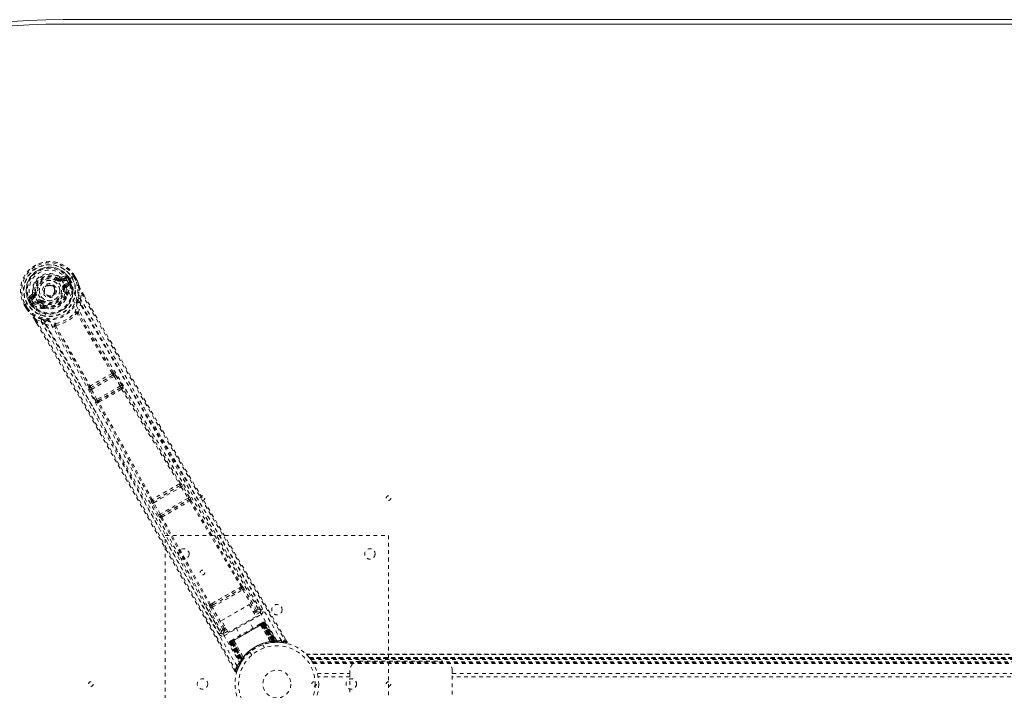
# Model space of a CAD drawing. Header units: inches. Extents: x 17.8 to 113.3, y 44.2 to 80.
# Tile 3 of 6: x 34.5 to 61, y 61.9 to 80. Entities that reach past the tile are written whole.
import ezdxf

# ---------------------------------------------------------------- set-up
doc = ezdxf.new("R2010")
doc.units = ezdxf.units.IN
doc.header["$MEASUREMENT"] = 0
doc.linetypes.add('SLD-Dashed', pattern=[0.075, 0.05, -0.025])
doc.linetypes.add('SLD-Solid', pattern=[0])

msp = doc.modelspace()

# ---------------------------------------------------------------- linework, layer by layer
at = {"color": 7, "linetype": 'SLD-Solid', "lineweight": 15}
for p, q in [((35.708, 79.956), (95.458, 79.956)), ((35.708, 79.837), (95.458, 79.837)), ((95.458, 79.837), (35.708, 79.837))]:
    msp.add_line(p, q, dxfattribs=at)
at = {"color": 7, "linetype": 'SLD-Dashed', "lineweight": 0}
for p, q in [((35.781, 73.065), (35.666, 73.026)), ((36.014, 73.061), (35.969, 73.034)), ((36.018, 73.063), (36.014, 73.061)), ((36.075, 72.961), (36.016, 73.063)), ((36.018, 73.063), (36.076, 72.961)), ((35.574, 72.966), (35.588, 72.985)), ((35.588, 72.985), (35.596, 72.98)), ((35.662, 72.978), (35.773, 73.018)), ((35.662, 72.978), (35.672, 72.96)), ((35.773, 73.018), (35.672, 72.96)), ((35.788, 72.992), (35.687, 72.934)), ((35.748, 72.828), (35.86, 72.893)), ((35.763, 72.802), (35.875, 72.867)), ((35.775, 72.781), (35.763, 72.802)), ((35.875, 72.867), (35.775, 72.781)), ((35.944, 73.019), (35.813, 72.944)), ((35.813, 72.944), (35.813, 72.944)), ((35.816, 72.77), (35.905, 72.846)), ((35.857, 72.968), (35.862, 72.971)), ((35.896, 72.901), (35.857, 72.968)), ((35.897, 72.91), (35.862, 72.971)), ((35.888, 72.986), (35.924, 72.923)), ((35.888, 72.986), (35.888, 72.986)), ((35.902, 72.89), (35.896, 72.901)), ((35.897, 72.91), (35.924, 72.923)), ((35.897, 72.909), (35.902, 72.89)), ((35.908, 72.861), (35.905, 72.846)), ((35.905, 72.846), (35.905, 72.846)), ((35.905, 72.846), (35.905, 72.846)), ((35.908, 72.861), (35.909, 72.866)), ((35.924, 72.923), (35.924, 72.923)), ((35.949, 73.022), (35.944, 73.019)), ((35.969, 73.034), (35.949, 73.022)), ((36.05, 72.947), (35.993, 73.047)), ((36.078, 72.958), (36.076, 72.961)), ((34.875, 72.569), (34.784, 72.489)), ((34.829, 72.473), (34.919, 72.549)), ((34.929, 72.531), (34.829, 72.473)), ((34.89, 72.609), (34.949, 72.617)), ((34.919, 72.549), (34.929, 72.531)), ((34.949, 72.617), (34.973, 72.62)), ((34.95, 72.607), (34.949, 72.617)), ((35.477, 72.752), (35.482, 72.745)), ((35.482, 72.745), (35.489, 72.731)), ((35.748, 72.718), (35.719, 72.714)), ((35.749, 72.731), (35.748, 72.718)), ((35.798, 72.581), (35.787, 72.6)), ((35.821, 72.588), (35.81, 72.607)), ((35.829, 72.56), (35.827, 72.539)), ((36.18, 72.445), (36.205, 72.593)), ((36.23, 72.609), (36.275, 72.532)), ((36.274, 72.531), (36.23, 72.608)), ((34.671, 72.285), (34.667, 72.283)), ((34.667, 72.283), (34.726, 72.182)), ((34.668, 72.284), (34.727, 72.183)), ((34.717, 72.311), (34.671, 72.285)), ((34.694, 72.297), (34.752, 72.197)), ((34.737, 72.323), (34.717, 72.311)), ((34.742, 72.326), (34.737, 72.323)), ((34.872, 72.401), (34.742, 72.326)), ((34.835, 72.295), (34.799, 72.357)), ((34.83, 72.375), (34.825, 72.372)), ((34.825, 72.372), (34.86, 72.311)), ((34.869, 72.308), (34.83, 72.375)), ((34.836, 72.295), (34.835, 72.295)), ((34.836, 72.295), (34.86, 72.311)), ((34.944, 72.505), (34.844, 72.447)), ((34.861, 72.311), (34.875, 72.297)), ((34.875, 72.297), (34.869, 72.308)), ((34.893, 72.335), (35.005, 72.4)), ((34.893, 72.279), (34.898, 72.277)), ((34.912, 72.273), (34.898, 72.277)), ((34.908, 72.309), (35.02, 72.374)), ((35.033, 72.352), (34.908, 72.309)), ((34.912, 72.273), (35.022, 72.312)), ((35.033, 72.352), (35.02, 72.374)), ((35.101, 72.344), (35.089, 72.35)), ((35.119, 72.367), (35.101, 72.344)), ((36.18, 72.445), (36.184, 72.318)), ((34.726, 72.182), (34.729, 72.179)), ((35.177, 72.217), (35.166, 72.236)), ((35.184, 72.252), (35.195, 72.233)), ((35.216, 72.187), (35.197, 72.196)), ((34.954, 71.872), (35.005, 71.784)), ((34.956, 71.872), (35.007, 71.784)), ((34.981, 71.886), (35.122, 71.834)), ((35.229, 71.767), (35.122, 71.834)), ((37.063, 70.454), (37.062, 70.454)), ((37.124, 70.385), (37.105, 70.413)), ((37.048, 70.391), (36.466, 70.055)), ((36.473, 70.007), (37.086, 70.361)), ((37.047, 70.391), (37.048, 70.391)), ((37.086, 70.361), (37.251, 70.1)), ((37.289, 70.124), (37.124, 70.385)), ((36.405, 70.074), (36.405, 70.074)), ((36.434, 69.987), (36.419, 70.017)), ((36.578, 69.713), (36.434, 69.987)), ((36.466, 70.055), (36.467, 70.056)), ((36.617, 69.734), (36.473, 70.007)), ((37.251, 70.1), (36.617, 69.734)), ((36.648, 69.7), (37.265, 70.056)), ((37.265, 70.056), (37.256, 70.046)), ((37.316, 70.031), (37.325, 70.041)), ((36.644, 69.643), (36.631, 69.64)), ((36.661, 69.703), (36.648, 69.7)), ((38.852, 67.417), (38.14, 67.005)), ((38.151, 66.96), (38.886, 67.384)), ((38.852, 67.417), (38.852, 67.417)), ((38.868, 67.479), (38.867, 67.479)), ((38.886, 67.384), (39.072, 67.084)), ((39.11, 67.108), (38.924, 67.408)), ((38.078, 67.024), (38.078, 67.023)), ((38.14, 67.005), (38.14, 67.006)), ((39.072, 67.084), (38.318, 66.649)), ((38.347, 66.614), (39.088, 67.042)), ((39.088, 67.042), (39.084, 67.037)), ((39.145, 67.021), (39.149, 67.026)), ((38.279, 66.628), (38.112, 66.939)), ((38.318, 66.649), (38.151, 66.96)), ((38.33, 66.554), (38.336, 66.554)), ((38.353, 66.615), (38.347, 66.614)), ((38.458, 58.081), (38.458, 66.081)), ((38.458, 66.081), (44.458, 66.081)), ((44.458, 66.081), (44.458, 58.081)), ((39.721, 64.145), (40.539, 64.617)), ((39.748, 64.211), (40.468, 64.627)), ((40.496, 64.696), (40.453, 64.673)), ((40.468, 64.627), (40.509, 64.651)), ((40.539, 64.617), (40.875, 64.049)), ((40.914, 64.072), (40.578, 64.64)), ((41.02, 64.071), (40.607, 64.773)), ((39.552, 64.164), (39.953, 63.455)), ((39.716, 64.247), (39.674, 64.222)), ((40.006, 63.548), (39.682, 64.123)), ((39.707, 64.187), (39.748, 64.211)), ((40.045, 63.57), (39.721, 64.145)), ((39.968, 63.788), (40.714, 64.218)), ((40.714, 64.218), (40.897, 63.901)), ((40.914, 64.072), (40.875, 64.049)), ((41.021, 64.07), (41.02, 64.072)), ((41.026, 64.062), (41.021, 64.07)), ((41.028, 64.052), (41.022, 64.069)), ((40.046, 63.383), (41.036, 63.955)), ((40.897, 63.901), (40.151, 63.471)), ((40.827, 64.022), (40.875, 64.049)), ((40.85, 63.983), (40.898, 64.01)), ((41.006, 64.007), (40.878, 63.933)), ((40.151, 63.471), (39.968, 63.788)), ((40.082, 63.591), (40.045, 63.57)), ((40.104, 63.552), (40.067, 63.531)), ((40.225, 63.211), (41.095, 63.714)), ((41.084, 63.708), (40.236, 63.218)), ((40.251, 63.227), (41.069, 63.699)), ((40.361, 63.592), (40.477, 63.39)), ((40.815, 63.585), (40.698, 63.787)), ((41.066, 63.73), (41.008, 63.697)), ((41.021, 63.673), (41.021, 63.671)), ((41.021, 63.673), (41.288, 63.221)), ((41.285, 63.221), (41.021, 63.671)), ((41.047, 63.686), (41.048, 63.687)), ((41.339, 63.218), (41.047, 63.686)), ((41.106, 63.72), (41.048, 63.687)), ((41.048, 63.687), (41.341, 63.219)), ((41.072, 63.7), (41.069, 63.699)), ((41.069, 63.699), (41.339, 63.231)), ((41.073, 63.735), (41.07, 63.733)), ((41.343, 63.231), (41.072, 63.7)), ((41.073, 63.735), (41.081, 63.739)), ((41.085, 63.741), (41.081, 63.739)), ((41.359, 63.233), (41.084, 63.708)), ((41.088, 63.71), (41.364, 63.233)), ((41.091, 63.745), (41.091, 63.745)), ((41.096, 63.747), (41.092, 63.746)), ((41.095, 63.714), (41.373, 63.234)), ((41.379, 63.234), (41.1, 63.716)), ((41.418, 63.219), (41.102, 63.722)), ((41.106, 63.72), (41.417, 63.222)), ((41.133, 63.736), (41.122, 63.729)), ((41.122, 63.729), (41.439, 63.222)), ((41.133, 63.736), (41.455, 63.222)), ((39.953, 63.455), (39.954, 63.454)), ((39.954, 63.454), (39.959, 63.446)), ((39.954, 63.452), (39.966, 63.439)), ((40.133, 63.502), (40.016, 63.435)), ((40.284, 63.279), (40.226, 63.245)), ((41.728, 63.228), (41.685, 63.3)), ((40.199, 63.196), (40.187, 63.19)), ((40.187, 63.19), (40.472, 62.654)), ((40.199, 63.23), (40.196, 63.228)), ((40.199, 63.196), (40.479, 62.668)), ((40.2, 63.231), (40.2, 63.231)), ((40.211, 63.237), (40.207, 63.234)), ((40.207, 63.234), (40.208, 63.232)), ((40.272, 63.239), (40.215, 63.205)), ((40.215, 63.21), (40.492, 62.684)), ((40.215, 63.205), (40.49, 62.687)), ((40.222, 63.243), (40.218, 63.241)), ((40.221, 63.209), (40.499, 62.726)), ((40.502, 62.731), (40.225, 63.211)), ((40.508, 62.739), (40.232, 63.216)), ((40.236, 63.218), (40.51, 62.743)), ((40.251, 63.227), (40.249, 63.225)), ((40.249, 63.225), (40.519, 62.755)), ((40.522, 62.759), (40.251, 63.227)), ((40.272, 63.239), (40.273, 63.239)), ((40.532, 62.751), (40.272, 63.239)), ((40.273, 63.239), (40.532, 62.753)), ((40.3, 63.255), (40.298, 63.255)), ((40.555, 62.798), (40.298, 63.255)), ((40.3, 63.255), (40.557, 62.801)), ((41.126, 63.056), (41.078, 63.139)), ((41.285, 63.221), (41.288, 63.221)), ((41.296, 63.196), (41.299, 63.197)), ((41.339, 63.231), (41.342, 63.202)), ((41.341, 63.219), (41.339, 63.218)), ((41.341, 63.219), (41.417, 63.222)), ((41.346, 63.202), (41.342, 63.202)), ((41.343, 63.231), (41.346, 63.202)), ((41.359, 63.233), (41.361, 63.204)), ((41.361, 63.204), (41.366, 63.204)), ((41.364, 63.233), (41.366, 63.204)), ((41.367, 63.204), (41.368, 63.204)), ((41.368, 63.204), (41.443, 63.208)), ((41.373, 63.234), (41.379, 63.234)), ((41.373, 63.234), (41.375, 63.205)), ((41.381, 63.205), (41.375, 63.205)), ((41.379, 63.234), (41.381, 63.205)), ((41.439, 63.222), (41.455, 63.222)), ((41.464, 63.208), (41.479, 63.208)), ((41.57, 63.198), (41.696, 63.183)), ((41.702, 63.212), (41.696, 63.183)), ((40.49, 62.687), (40.532, 62.751)), ((40.531, 62.722), (40.508, 62.739)), ((40.534, 62.726), (40.51, 62.743)), ((40.543, 62.739), (40.519, 62.755)), ((40.545, 62.742), (40.522, 62.759)), ((40.543, 62.739), (40.526, 62.715)), ((40.532, 62.753), (40.532, 62.751)), ((40.555, 62.798), (40.557, 62.801)), ((40.571, 62.777), (40.573, 62.779)), ((40.732, 62.939), (40.78, 62.856)), ((42.244, 62.886), (88.922, 62.886)), ((88.922, 62.886), (42.245, 62.886)), ((42.256, 62.874), (88.91, 62.874)), ((42.327, 62.796), (42.331, 62.791)), ((42.327, 62.796), (88.84, 62.796)), ((88.84, 62.796), (42.327, 62.796)), ((88.836, 62.791), (42.331, 62.791)), ((42.334, 62.787), (88.833, 62.787)), ((88.833, 62.787), (42.334, 62.787)), ((88.828, 62.782), (42.338, 62.782)), ((42.346, 62.772), (88.821, 62.772)), ((42.347, 62.771), (88.82, 62.771)), ((88.819, 62.769), (42.348, 62.769)), ((88.817, 62.767), (42.35, 62.767)), ((42.372, 62.737), (88.794, 62.737)), ((40.288, 62.495), (40.33, 62.421)), ((40.385, 62.426), (40.432, 62.547)), ((40.437, 62.558), (40.494, 62.663)), ((40.471, 62.626), (40.479, 62.639)), ((40.472, 62.654), (40.479, 62.668)), ((40.49, 62.658), (40.53, 62.72)), ((40.494, 62.696), (40.499, 62.697)), ((40.499, 62.726), (40.502, 62.731)), ((40.523, 62.71), (40.499, 62.726)), ((40.526, 62.715), (40.502, 62.731)), ((40.523, 62.71), (40.518, 62.702)), ((40.526, 62.715), (40.523, 62.71)), ((40.53, 62.72), (40.531, 62.722)), ((40.531, 62.722), (40.534, 62.726)), ((42.411, 62.679), (88.756, 62.679)), ((42.426, 62.653), (88.74, 62.653)), ((42.437, 62.636), (88.73, 62.636)), ((43.673, 62.696), (45.923, 62.696)), ((40.33, 62.421), (40.356, 62.435)), ((42.547, 62.362), (43.423, 62.362)), ((43.423, 62.278), (42.566, 62.278)), ((43.423, 62.362), (43.423, 62.446)), ((43.423, 62.362), (43.423, 61.799)), ((46.173, 62.446), (46.173, 62.362)), ((46.173, 61.799), (46.173, 62.362)), ((46.173, 62.362), (84.993, 62.362)), ((84.993, 62.278), (46.173, 62.278))]:
    msp.add_line(p, q, dxfattribs=at)
at = {"color": 7, "linetype": 'SLD-Dashed', "lineweight": 0, "flags": 128}
for points in [[(34.959, 72.486), (34.925, 72.556), (34.907, 72.633), (34.906, 72.713), (34.922, 72.792), (34.954, 72.868), (35.001, 72.937), (35.059, 72.997), (35.128, 73.045), (35.204, 73.08), (35.285, 73.101), (35.368, 73.107), (35.45, 73.097), (35.527, 73.071), (35.595, 73.03), (35.653, 72.976), (35.697, 72.911)], [(35.993, 73.047), (35.998, 73.05), (36.003, 73.054), (36.008, 73.056), (36.012, 73.059), (36.015, 73.061), (36.017, 73.062), (36.018, 73.063), (36.018, 73.063)], [(35.556, 72.942), (35.559, 72.947), (35.562, 72.951), (35.565, 72.955), (35.568, 72.959), (35.57, 72.962), (35.572, 72.964), (35.573, 72.966), (35.574, 72.966)], [(35.687, 72.934), (35.684, 72.939), (35.681, 72.944), (35.679, 72.948), (35.677, 72.952), (35.675, 72.955), (35.673, 72.958), (35.672, 72.959), (35.672, 72.96)], [(41.456, 63.243), (40.657, 64.613), (39.847, 65.976), (39.027, 67.33), (38.203, 68.677), (37.557, 69.732), (36.919, 70.788), (36.297, 71.847), (35.697, 72.911)], [(35.748, 72.828), (35.751, 72.823), (35.754, 72.819), (35.756, 72.814), (35.758, 72.81), (35.76, 72.807), (35.762, 72.805), (35.763, 72.803), (35.763, 72.802)], [(35.788, 72.992), (35.785, 72.997), (35.782, 73.002), (35.78, 73.006), (35.778, 73.01), (35.776, 73.014), (35.774, 73.016), (35.773, 73.018), (35.773, 73.018)], [(35.816, 73.029), (35.806, 73.008), (35.788, 72.992)], [(41.578, 63.249), (40.778, 64.624), (39.967, 65.991), (39.148, 67.35), (38.324, 68.701), (37.678, 69.76), (37.04, 70.819), (36.416, 71.879), (35.813, 72.944)], [(35.86, 72.893), (35.877, 72.9), (35.896, 72.901)], [(35.875, 72.867), (35.875, 72.868), (35.874, 72.869), (35.873, 72.872), (35.871, 72.875), (35.868, 72.879), (35.866, 72.883), (35.863, 72.888), (35.86, 72.893)], [(35.862, 72.971), (35.865, 72.973), (35.871, 72.976), (35.879, 72.981), (35.888, 72.986)], [(35.897, 72.91), (35.897, 72.909), (35.897, 72.909)], [(36.076, 72.961), (36.076, 72.961), (36.075, 72.961), (36.073, 72.96), (36.07, 72.958), (36.066, 72.956), (36.061, 72.953), (36.056, 72.95), (36.05, 72.947)], [(36.078, 72.958), (36.077, 72.957), (36.075, 72.957), (36.072, 72.955), (36.069, 72.954), (36.065, 72.952), (36.06, 72.951), (36.055, 72.949), (36.05, 72.947)], [(36.076, 72.961), (36.112, 72.873), (36.136, 72.8)], [(36.14, 72.789), (36.115, 72.866), (36.078, 72.958)], [(36.14, 72.789), (36.139, 72.795), (36.136, 72.8)], [(34.944, 72.505), (34.942, 72.51), (34.939, 72.515), (34.936, 72.519), (34.934, 72.523), (34.932, 72.527), (34.931, 72.529), (34.93, 72.531), (34.929, 72.531)], [(35.003, 72.623), (34.997, 72.623), (34.992, 72.622), (34.987, 72.621), (34.982, 72.621), (34.979, 72.62), (34.976, 72.62), (34.974, 72.62), (34.973, 72.62)], [(35.466, 72.566), (35.434, 72.538), (35.421, 72.529)], [(35.69, 72.71), (35.695, 72.711), (35.701, 72.712), (35.706, 72.712), (35.71, 72.713), (35.714, 72.713), (35.717, 72.714), (35.719, 72.714), (35.719, 72.714)], [(35.761, 72.402), (35.792, 72.45), (35.827, 72.539)], [(35.803, 72.737), (35.806, 72.758), (35.816, 72.77)], [(35.81, 72.607), (35.811, 72.667), (35.803, 72.737)], [(36.123, 72.458), (36.148, 72.616), (36.14, 72.789)], [(36.205, 72.593), (36.21, 72.596), (36.216, 72.599), (36.221, 72.602), (36.225, 72.605), (36.228, 72.607), (36.23, 72.608), (36.231, 72.609), (36.23, 72.609)], [(36.205, 72.593), (36.573, 71.953), (36.964, 71.277), (37.377, 70.566), (37.813, 69.818), (38.215, 69.13), (38.635, 68.415), (38.731, 68.25), (38.829, 68.084), (38.927, 67.917), (38.995, 67.802), (39.061, 67.69), (39.129, 67.574), (39.201, 67.452), (39.431, 67.061), (39.688, 66.626), (39.97, 66.148), (40.148, 65.845), (40.338, 65.525), (40.542, 65.178), (40.733, 64.854), (40.983, 64.432), (41.204, 64.056), (41.398, 63.728), (41.564, 63.447), (41.702, 63.212)], [(36.275, 72.532), (37.591, 70.257), (38.965, 67.911), (40.346, 65.569), (41.728, 63.227)], [(34.667, 72.283), (34.667, 72.283), (34.668, 72.283), (34.67, 72.285), (34.674, 72.286), (34.678, 72.288), (34.683, 72.291), (34.688, 72.294), (34.694, 72.297)], [(34.844, 72.447), (34.821, 72.439), (34.798, 72.441)], [(34.829, 72.473), (34.829, 72.472), (34.83, 72.471), (34.831, 72.468), (34.833, 72.465), (34.835, 72.461), (34.838, 72.457), (34.841, 72.452), (34.844, 72.447)], [(34.861, 72.311), (34.861, 72.311), (34.86, 72.311)], [(34.869, 72.308), (34.879, 72.323), (34.893, 72.335)], [(40.386, 62.561), (39.596, 63.941), (38.817, 65.327), (38.05, 66.716), (37.292, 68.106), (36.698, 69.194), (36.1, 70.276), (35.493, 71.347), (34.873, 72.401)], [(34.893, 72.335), (34.896, 72.33), (34.899, 72.325), (34.901, 72.321), (34.904, 72.317), (34.906, 72.314), (34.907, 72.311), (34.908, 72.31), (34.908, 72.309)], [(38.827, 65.54), (38.128, 66.81), (37.374, 68.198), (36.782, 69.285), (36.187, 70.365), (35.581, 71.434), (34.959, 72.486)], [(35.005, 72.4), (35.008, 72.395), (35.011, 72.39), (35.014, 72.385), (35.016, 72.382), (35.018, 72.378), (35.019, 72.376), (35.02, 72.374), (35.02, 72.374)], [(35.057, 72.306), (35.037, 72.314), (35.022, 72.312)], [(35.166, 72.236), (35.114, 72.264), (35.057, 72.306)], [(35.101, 72.344), (35.154, 72.305), (35.202, 72.278)], [(35.137, 72.391), (35.133, 72.387), (35.13, 72.382), (35.127, 72.378), (35.124, 72.375), (35.122, 72.372), (35.12, 72.369), (35.119, 72.368), (35.119, 72.367)], [(36.079, 72.314), (36.081, 72.322), (36.085, 72.335)], [(36.119, 72.068), (36.161, 72.191), (36.184, 72.318)], [(41.074, 64.099), (40.883, 64.423), (40.665, 64.792), (40.426, 65.197), (40.21, 65.563), (40.097, 65.754), (39.984, 65.946), (39.871, 66.138), (39.742, 66.355), (39.613, 66.575), (39.487, 66.788), (39.231, 67.222), (38.994, 67.625), (38.775, 67.997), (38.56, 68.361), (38.312, 68.784), (37.886, 69.509), (37.458, 70.241), (37.016, 70.999), (36.588, 71.738), (36.18, 72.445)], [(41.022, 64.069), (39.402, 66.815), (37.785, 69.563), (36.184, 72.318)], [(34.752, 72.197), (34.746, 72.194), (34.741, 72.191), (34.736, 72.188), (34.732, 72.186), (34.729, 72.184), (34.727, 72.183), (34.726, 72.182), (34.726, 72.182)], [(34.726, 72.182), (34.785, 72.106), (34.836, 72.049)], [(34.729, 72.179), (34.729, 72.179), (34.731, 72.18), (34.733, 72.182), (34.736, 72.185), (34.74, 72.187), (34.743, 72.19), (34.748, 72.194), (34.752, 72.197)], [(34.729, 72.179), (34.783, 72.108), (34.843, 72.041)], [(34.836, 72.049), (34.839, 72.044), (34.843, 72.041)], [(35.138, 71.89), (34.989, 71.946), (34.843, 72.041)], [(35.216, 72.187), (35.311, 72.173), (35.368, 72.175)], [(36.119, 72.068), (36.112, 72.076), (36.104, 72.081), (36.096, 72.083), (36.087, 72.082), (36.08, 72.078), (36.075, 72.071), (36.073, 72.062), (36.073, 72.051)], [(36.087, 72.047), (36.086, 72.049), (36.085, 72.05), (36.081, 72.051), (36.073, 72.051)], [(37.028, 70.44), (36.553, 71.242), (36.087, 72.047)], [(37.062, 70.454), (36.587, 71.255), (36.122, 72.059)], [(34.954, 71.872), (34.954, 71.872), (34.955, 71.872), (34.957, 71.873), (34.961, 71.875), (34.965, 71.877), (34.97, 71.88), (34.976, 71.883), (34.981, 71.886)], [(34.981, 71.886), (35.389, 71.182), (35.813, 70.446), (36.252, 69.68), (36.65, 68.983), (36.907, 68.534), (37.175, 68.062), (37.454, 67.57), (37.732, 67.08), (37.972, 66.655), (38.291, 66.092), (38.63, 65.493), (38.988, 64.858), (39.321, 64.269), (40.356, 62.435)], [(35.005, 71.784), (36.311, 69.517), (37.654, 67.156), (38.994, 64.787), (40.33, 62.421)], [(35.122, 71.834), (35.492, 71.193), (35.877, 70.524), (36.276, 69.827), (36.655, 69.162), (37.039, 68.488), (37.422, 67.813), (37.794, 67.155), (38.151, 66.523), (38.483, 65.935), (38.855, 65.276), (39.204, 64.658), (39.547, 64.051), (39.902, 63.422)], [(35.229, 71.767), (35.351, 71.724), (35.479, 71.698)], [(35.229, 71.767), (36.815, 69.002), (38.387, 66.229), (39.954, 63.452)], [(35.265, 71.861), (35.277, 71.858), (35.285, 71.856)], [(35.516, 71.73), (35.507, 71.735), (35.498, 71.737), (35.489, 71.737), (35.482, 71.733), (35.477, 71.726), (35.475, 71.718), (35.475, 71.708), (35.479, 71.698)], [(36.405, 70.074), (35.948, 70.887), (35.485, 71.691)], [(35.516, 71.73), (35.512, 71.723), (35.511, 71.719), (35.512, 71.717), (35.512, 71.715)], [(35.512, 71.715), (35.977, 70.91), (36.434, 70.097)], [(37.086, 70.361), (37.093, 70.366), (37.099, 70.37), (37.105, 70.373), (37.111, 70.377), (37.116, 70.38), (37.119, 70.382), (37.122, 70.384), (37.124, 70.385)], [(36.434, 69.987), (36.438, 69.989), (36.447, 69.994), (36.46, 70), (36.473, 70.007)], [(36.473, 70.007), (36.469, 70.015), (36.466, 70.023), (36.463, 70.038), (36.463, 70.049), (36.464, 70.053), (36.465, 70.055), (36.466, 70.055)], [(37.251, 70.1), (37.258, 70.104), (37.264, 70.108), (37.27, 70.112), (37.276, 70.116), (37.28, 70.118), (37.284, 70.121), (37.287, 70.123), (37.289, 70.124)], [(37.251, 70.1), (37.256, 70.093), (37.26, 70.086), (37.265, 70.072), (37.267, 70.062), (37.265, 70.056)], [(37.283, 70.017), (38.057, 68.742), (38.836, 67.464)], [(38.867, 67.479), (38.089, 68.756), (37.316, 70.031)], [(36.578, 69.713), (36.579, 69.714), (36.582, 69.715), (36.586, 69.718), (36.591, 69.72), (36.597, 69.723), (36.603, 69.727), (36.61, 69.73), (36.617, 69.734)], [(36.648, 69.7), (36.642, 69.701), (36.634, 69.708), (36.625, 69.719), (36.621, 69.726), (36.617, 69.734)], [(38.078, 67.024), (37.361, 68.336), (36.644, 69.643)], [(38.107, 67.043), (37.39, 68.357), (36.673, 69.665)], [(38.886, 67.384), (38.893, 67.389), (38.9, 67.393), (38.906, 67.397), (38.912, 67.4), (38.916, 67.403), (38.92, 67.405), (38.923, 67.407), (38.924, 67.408)], [(38.924, 67.408), (38.906, 67.436), (38.905, 67.438)], [(38.092, 67.009), (38.09, 67.01), (38.078, 67.024)], [(38.112, 66.939), (38.096, 66.969), (38.096, 66.97)], [(39.072, 67.084), (39.079, 67.089), (39.085, 67.093), (39.092, 67.097), (39.097, 67.1), (39.102, 67.103), (39.106, 67.105), (39.108, 67.107), (39.11, 67.108)], [(39.114, 67.006), (39.808, 65.854), (40.496, 64.696)], [(40.525, 64.712), (39.838, 65.869), (39.145, 67.021)], [(38.112, 66.939), (38.113, 66.94), (38.116, 66.941), (38.12, 66.943), (38.125, 66.946), (38.13, 66.949), (38.137, 66.952), (38.144, 66.956), (38.151, 66.96)], [(38.279, 66.628), (38.28, 66.629), (38.283, 66.63), (38.287, 66.632), (38.292, 66.635), (38.297, 66.638), (38.304, 66.642), (38.311, 66.645), (38.318, 66.649)], [(39.646, 64.204), (38.987, 65.378), (38.336, 66.554)], [(39.674, 64.222), (39.015, 65.396), (38.364, 66.573)], [(39.716, 64.247), (39.899, 64.353), (40.085, 64.46), (40.27, 64.567), (40.453, 64.673)], [(39.748, 64.211), (39.925, 64.314), (40.103, 64.417), (40.286, 64.522), (40.468, 64.627)], [(40.539, 64.617), (40.553, 64.625), (40.565, 64.633), (40.574, 64.638), (40.578, 64.64)], [(39.707, 64.187), (39.69, 64.182), (39.677, 64.183)], [(39.682, 64.123), (39.686, 64.125), (39.695, 64.13), (39.707, 64.137), (39.721, 64.145)], [(41.022, 64.069), (40.988, 64.082), (40.914, 64.072)], [(40.898, 64.01), (40.897, 64.011), (40.896, 64.014), (40.894, 64.017), (40.891, 64.022), (40.888, 64.028), (40.884, 64.035), (40.88, 64.042), (40.875, 64.049)], [(40.898, 64.01), (40.972, 64.02), (41.006, 64.007)], [(41.036, 63.955), (41.025, 63.974), (41.015, 63.991), (41.009, 64.002), (41.006, 64.007)], [(40.006, 63.548), (39.96, 63.488), (39.955, 63.456)], [(40.006, 63.548), (40.01, 63.55), (40.019, 63.555), (40.031, 63.562), (40.045, 63.57)], [(40.016, 63.435), (40.022, 63.472), (40.067, 63.531)], [(40.067, 63.531), (40.067, 63.532), (40.065, 63.534), (40.063, 63.538), (40.06, 63.543), (40.057, 63.549), (40.053, 63.555), (40.049, 63.562), (40.045, 63.57)], [(41.006, 63.696), (40.827, 63.593), (40.646, 63.488), (40.464, 63.383), (40.286, 63.28)], [(41.021, 63.671), (40.842, 63.568), (40.66, 63.463), (40.479, 63.358), (40.3, 63.255)], [(41.021, 63.673), (41.027, 63.692), (41.029, 63.697)], [(41.047, 63.686), (41.039, 63.693), (41.029, 63.697)], [(41.067, 63.731), (41.065, 63.73), (41.064, 63.729)], [(41.072, 63.7), (41.079, 63.704), (41.086, 63.708), (41.092, 63.712), (41.097, 63.715), (41.101, 63.717), (41.104, 63.719), (41.106, 63.72), (41.106, 63.72)], [(41.08, 63.738), (41.08, 63.738), (41.079, 63.737), (41.077, 63.736), (41.074, 63.733)], [(41.122, 63.729), (41.119, 63.728), (41.111, 63.723), (41.101, 63.717), (41.088, 63.71)], [(41.1, 63.716), (41.113, 63.724), (41.124, 63.73), (41.131, 63.735), (41.133, 63.736)], [(41.106, 63.72), (41.102, 63.725), (41.1, 63.727)], [(40.016, 63.435), (40.019, 63.431), (40.025, 63.419), (40.035, 63.402), (40.046, 63.383)], [(40.187, 63.19), (40.189, 63.191), (40.197, 63.195), (40.208, 63.201), (40.221, 63.209)], [(40.232, 63.216), (40.22, 63.209), (40.209, 63.202), (40.202, 63.198), (40.199, 63.196)], [(40.218, 63.241), (40.215, 63.239), (40.213, 63.238), (40.211, 63.237), (40.21, 63.236)], [(40.219, 63.24), (40.215, 63.238), (40.213, 63.238), (40.212, 63.237), (40.212, 63.237)], [(40.215, 63.205), (40.215, 63.206), (40.216, 63.207), (40.219, 63.208), (40.224, 63.211), (40.229, 63.214), (40.235, 63.217), (40.242, 63.221), (40.249, 63.225)], [(40.273, 63.261), (40.271, 63.25), (40.273, 63.239)], [(40.298, 63.255), (40.278, 63.26), (40.273, 63.261)], [(41.305, 63.196), (41.49, 63.208), (41.532, 63.202)], [(41.424, 63.207), (41.417, 63.207), (41.381, 63.205)], [(41.422, 63.216), (41.418, 63.221), (41.417, 63.222)], [(41.469, 63.21), (41.458, 63.216), (41.447, 63.226)], [(41.457, 63.217), (41.453, 63.221), (41.453, 63.222)], [(41.696, 63.186), (41.704, 63.186), (41.712, 63.188), (41.72, 63.192), (41.726, 63.197), (41.73, 63.203), (41.732, 63.21), (41.731, 63.218), (41.729, 63.225)], [(41.728, 63.227), (41.727, 63.227), (41.726, 63.226), (41.72, 63.223), (41.712, 63.218), (41.707, 63.215), (41.702, 63.212)], [(40.333, 62.422), (40.338, 62.416), (40.345, 62.412), (40.353, 62.408), (40.361, 62.407), (40.368, 62.409), (40.375, 62.412), (40.38, 62.417), (40.384, 62.424)]]:
    msp.add_lwpolyline(points, dxfattribs=at)
at = {"color": 7, "linetype": 'SLD-Dashed', "lineweight": 0}
for centre, radius in [((35.346, 72.667), 0.7), ((35.346, 72.667), 0.69), ((35.346, 72.667), 0.623), ((35.346, 72.667), 0.32), ((35.346, 72.667), 0.275), ((35.346, 72.667), 0.188), ((35.346, 72.667), 0.156), ((35.346, 72.667), 0.142), ((35.346, 72.667), 0.139), ((35.346, 72.667), 0.138), ((39.458, 67.081), 0.0625), ((44.458, 67.081), 0.0625), ((38.958, 65.581), 0.141), ((43.958, 65.581), 0.14), ((39.458, 65.081), 0.0625), ((41.458, 64.081), 0.14), ((41.458, 62.081), 1.125), ((41.458, 62.081), 1.03), ((39.458, 62.081), 0.14), ((41.458, 62.081), 0.375), ((43.458, 62.081), 0.14), ((36.458, 62.081), 0.0625), ((42.458, 62.081), 0.0625), ((44.458, 62.081), 0.0625)]:
    msp.add_circle(centre, radius, dxfattribs=at)
at = {"color": 7, "linetype": 'SLD-Solid', "lineweight": 15}
for radius in [17.875, 17.757, 17.757]:
    msp.add_arc((35.708, 62.081), radius, 90, 270, dxfattribs=at)
at = {"color": 7, "linetype": 'SLD-Dashed', "lineweight": 0}
for centre, radius, start, end in [((35.346, 72.667), 0.78, 30, 209.4852), ((35.346, 72.667), 0.78, 30.5288, 209.4712), ((35.346, 72.667), 0.75, 30.4562, 209.5438), ((35.346, 72.667), 0.629, 30.5445, 209.4556), ((35.346, 72.667), 0.599, 30.5443, 209.4557), ((35.34, 72.678), 0.543, 29.3659, 210.634), ((35.346, 72.667), 0.459, 52.774, 187.226), ((35.346, 72.667), 0.4, 52.774, 187.226), ((35.759, 73.045), 0.0299, 298.049, 42.1081), ((35.653, 72.903), 0.206, 37.6627, 51.6552), ((35.346, 72.667), 0.787, 218.3239, 21.6761), ((35.346, 72.667), 0.758, 218.3238, 21.6762), ((35.346, 72.667), 0.632, 216.064, 23.936), ((35.346, 72.667), 0.602, 216.2697, 23.7303), ((35.346, 72.667), 0.376, 52.774, 187.226), ((35.346, 72.667), 0.346, 52.774, 187.2258), ((35.346, 72.667), 0.275, 359.9999, 180.0001), ((35.628, 73.037), 0.119, 232.7746, 299.9997), ((35.628, 73.037), 0.089, 232.774, 300), ((34.491, 73.857), 1.401, 321.5602, 323.9863), ((35.631, 73.042), 0.0714, 240.3145, 295.2474), ((35.652, 73.069), 0.0455, 232.5233, 288.6512), ((35.646, 73.003), 0.0301, 301.4507, 47.6241), ((35.808, 72.725), 0.119, 119.9993, 187.2276), ((35.821, 72.695), 0.249, 91.7059, 119.8611), ((35.808, 72.725), 0.089, 120, 187.226), ((35.346, 72.667), 0.593, 30.5524, 37.6091), ((35.465, 72.847), 0.439, 323.9339, 359.9026), ((35.419, 72.813), 0.491, 326.1279, 5.5118), ((35.891, 72.841), 0.0305, 53.8311, 120.9566), ((35.795, 72.846), 0.115, 9.7066, 22.2676), ((37.257, 73.234), 1.203, 201.19, 211.3395), ((34.845, 72.603), 0.0455, 311.3568, 7.4679), ((34.905, 72.575), 0.0301, 192.3449, 298.5796), ((34.878, 72.608), 0.0715, 304.7887, 359.7496), ((34.885, 72.608), 0.089, 300, 7.226), ((34.885, 72.608), 0.119, 299.9998, 7.2271), ((35.346, 72.667), 0.275, 179.9998, 0.0002), ((35.346, 72.667), 0.376, 232.774, 7.226), ((35.346, 72.667), 0.346, 232.7741, 7.226), ((35.341, 72.677), 0.453, 249.7481, 350.2512), ((35.349, 72.661), 0.411, 249.0117, 350.9883), ((35.328, 72.699), 0.494, 256.9719, 343.0282), ((35.779, 72.717), 0.031, 40.1638, 178.1974), ((35.292, 72.631), 0.465, 355.8373, 10.796), ((35.805, 72.733), 0.0565, 121.9567, 181.5679), ((35.785, 72.59), 0.0305, 35.6341, 166.0642), ((35.774, 72.565), 0.0371, 70.1714, 120.7243), ((35.79, 72.755), 0.0299, 30.9979, 118.9503), ((35.813, 72.557), 0.0504, 94.2231, 121.7519), ((35.824, 72.537), 0.0506, 94.3185, 121.7525), ((35.769, 72.565), 0.0326, 342.158, 28.3726), ((35.795, 72.515), 0.0404, 37.3027, 82.7825), ((35.784, 72.562), 0.0444, 357.3997, 34.9997), ((39.66, 73.849), 3.676, 196.7621, 199.9895), ((34.813, 72.498), 0.0299, 197.8887, 301.9558), ((34.988, 72.519), 0.206, 188.3461, 202.3397), ((35.346, 72.667), 0.593, 202.3909, 209.4476), ((34.376, 73.137), 0.887, 298.4983, 300.4125), ((35.079, 72.276), 0.242, 119.7354, 148.8242), ((34.944, 72.346), 0.0844, 215.4083, 232.6183), ((34.923, 72.282), 0.0305, 119.0389, 186.1719), ((35.185, 72.683), 0.497, 234.8139, 273.6306), ((35.131, 72.653), 0.439, 240.0685, 276.0869), ((35.065, 72.297), 0.119, 52.7741, 119.9994), ((35.048, 72.327), 0.0299, 121.0408, 209.0109), ((35.065, 72.297), 0.089, 52.774, 120), ((35.059, 72.302), 0.0567, 58.2275, 117.9804), ((35.086, 72.317), 0.031, 61.5933, 200.0513), ((35.194, 72.248), 0.0305, 73.9313, 204.3717), ((35.22, 72.245), 0.0371, 119.2684, 169.8334), ((35.355, 72.651), 0.476, 271.4726, 328.5261), ((35.195, 72.392), 0.888, 339.1312, 354.971), ((36.133, 72.285), 0.0608, 32.3832, 151.9698), ((34, 73.05), 2.204, 341.058, 344.4312), ((36.003, 71.826), 0.644, 74.0877, 79.2601), ((34.752, 72.197), 0.03, 210.2178, 215.2738), ((33.9, 71.296), 1.201, 28.6557, 38.8149), ((32.165, 69.523), 3.676, 40.0106, 43.238), ((35.208, 72.207), 0.0505, 118.2743, 145.7551), ((35.219, 72.188), 0.0506, 118.2536, 145.6825), ((35.218, 72.235), 0.0444, 205.0041, 242.702), ((35.223, 72.25), 0.0326, 211.6537, 257.8235), ((35.253, 72.202), 0.0404, 157.2258, 202.6881), ((35.339, 72.679), 0.965, 280.5261, 319.475), ((35.376, 72.616), 0.844, 279.7729, 320.2271), ((36.069, 72.034), 0.0608, 33.6678, 136.5428), ((36.016, 71.998), 0.0786, 43.3238, 83.7387), ((36.13, 71.98), 0.0795, 96.0521, 122.5085), ((36.134, 72.067), 0.0143, 177.5618, 213.3628), ((35.747, 71.677), 0.645, 160.7464, 165.9059), ((35.688, 74.025), 2.204, 255.5689, 258.9416), ((35.283, 71.795), 0.0608, 88.0306, 207.6178), ((35.66, 72.66), 0.887, 245.0291, 260.8695), ((35.533, 71.725), 0.0608, 103.4562, 206.3337), ((35.591, 71.752), 0.0786, 156.2591, 196.6754), ((35.472, 71.685), 0.0143, 26.6708, 62.4426), ((35.549, 71.645), 0.0795, 117.492, 143.947), ((53.093, 41.928), 32.726, 119.399, 120.6009), ((37.078, 70.367), 0.088, 100.2504, 123.9473), ((36.96, 70.386), 0.0872, 3.1821, 38.1982), ((37.024, 70.43), 0.0451, 301.0431, 32.1523), ((37.025, 70.43), 0.0451, 301.0397, 32.1457), ((37.022, 70.37), 0.0933, 27.5367, 64.1348), ((53.451, 41.309), 33.389, 119.4253, 120.5746), ((37.034, 70.334), 0.0588, 27.8396, 76.6315), ((36.498, 70.067), 0.0933, 175.8714, 212.4593), ((36.473, 70.017), 0.0889, 116.1787, 139.6243), ((36.445, 70.095), 0.0451, 207.8497, 298.9539), ((36.444, 70.095), 0.0451, 207.8585, 298.9571), ((36.515, 70.129), 0.0873, 201.8103, 236.8098), ((20.521, 98.344), 32.876, 299.4018, 300.5983), ((18.467, 101.903), 37.023, 299.4552, 300.5446), ((37.278, 70.007), 0.0451, 32.6029, 119.103), ((37.227, 69.992), 0.0613, 23.9435, 61.5346), ((37.287, 70.017), 0.0451, 32.4874, 119.1377), ((37.334, 69.941), 0.092, 101.4665, 123.9897), ((37.161, 70.019), 0.165, 7.6329, 39.4061), ((36.732, 69.771), 0.165, 200.5891, 232.3721), ((36.671, 69.661), 0.0451, 120.8623, 207.5155), ((36.684, 69.664), 0.0451, 120.8995, 207.395), ((36.713, 69.582), 0.0919, 116.0256, 138.5417), ((36.722, 69.701), 0.0608, 178.3085, 216.2195), ((55.251, 38.191), 33.562, 119.2811, 120.7189), ((55.169, 38.333), 33.348, 119.2944, 120.7056), ((38.905, 67.362), 0.123, 107.6557, 123.6625), ((38.782, 67.42), 0.0697, 356.9384, 39.0801), ((38.829, 67.455), 0.0451, 300.6347, 31.6278), ((38.829, 67.456), 0.0451, 300.6343, 31.6236), ((38.829, 67.358), 0.0626, 24.4839, 68.4551), ((38.801, 67.382), 0.118, 27.9885, 55.3619), ((38.162, 66.931), 0.125, 116.4468, 132.2345), ((38.118, 67.045), 0.0451, 208.371, 299.3698), ((38.196, 67.033), 0.118, 184.6392, 212.0191), ((38.119, 67.043), 0.0433, 232.777, 300.2196), ((38.172, 67.068), 0.0697, 200.9197, 243.0643), ((38.202, 66.996), 0.0626, 171.5398, 215.5209), ((22.205, 95.429), 33.03, 299.2676, 300.7324), ((20.676, 98.077), 36.13, 299.3135, 300.6867), ((39.028, 67.043), 0.0601, 358.5976, 43.1035), ((39.106, 66.997), 0.0451, 31.9693, 119.423), ((39.062, 66.984), 0.057, 22.6149, 66.4833), ((39.11, 67.003), 0.0451, 31.9425, 119.4417), ((38.933, 66.974), 0.222, 13.6387, 37.1221), ((39.189, 66.893), 0.136, 108.8656, 123.2828), ((38.483, 66.714), 0.222, 202.8816, 226.3577), ((38.375, 66.667), 0.0601, 196.9025, 241.4011), ((38.37, 66.575), 0.0451, 120.5568, 208.0567), ((38.376, 66.576), 0.0451, 120.5749, 208.0332), ((38.425, 66.452), 0.136, 116.7365, 131.1152), ((38.409, 66.608), 0.0567, 173.3804, 217.5208), ((174.642, 140.441), 155.1, 208.89695, 210.0971), ((40.403, 64.631), 0.0652, 356.4366, 39.4347), ((40.631, 64.476), 0.258, 114.2287, 121.5514), ((40.434, 64.654), 0.075, 358.0038, 34.8098), ((40.485, 64.69), 0.0456, 301.9205, 29.006), ((40.469, 64.585), 0.0773, 24.5372, 58.3838), ((40.321, 64.507), 0.289, 27.3521, 45.0235), ((39.797, 63.994), 0.259, 118.4558, 125.7645), ((39.68, 64.222), 0.0384, 207.0823, 265.3605), ((39.925, 64.279), 0.289, 194.9824, 212.6475), ((39.742, 64.254), 0.0757, 205.3512, 241.8354), ((39.784, 64.19), 0.0773, 181.6306, 215.4569), ((39.777, 64.27), 0.0652, 200.5402, 243.5499), ((40.875, 64.049), 0.0451, 300.4269, 30.3599), ((39.602, 66.564), 2.871, 299.6414, 300.8386), ((40.984, 64.046), 0.105, 299.9159, 30.6367), ((40.984, 64.046), 0.045, 300.021, 7.9913), ((40.045, 63.57), 0.0451, 209.6171, 299.5741), ((41.019, 63.673), 0.0265, 68.3686, 119.3818), ((41.023, 63.671), 0.0299, 31.7987, 119.8124), ((40.684, 63.485), 0.441, 29.0762, 32.8424), ((40.685, 63.485), 0.443, 29.0863, 32.8322), ((41.081, 63.704), 0.03, 31.9301, 119.9375), ((40.717, 63.504), 0.42, 29.0289, 32.9769), ((40.718, 63.505), 0.423, 29.0436, 32.9699), ((41.097, 63.712), 0.0315, 87.9463, 120.6855), ((40.736, 63.515), 0.411, 29.0093, 33.0501), ((41.013, 63.827), 0.113, 310.0838, 314.0029), ((40.382, 63.306), 0.826, 29.771, 31.627), ((41.108, 63.72), 0.03, 31.994, 119.9961), ((41.096, 63.713), 0.03, 31.9875, 96.5596), ((41.107, 63.719), 0.0305, 32.358, 99.374), ((38.506, 65.924), 2.865, 299.1596, 300.3594), ((39.994, 63.474), 0.105, 209.3638, 300.0832), ((39.994, 63.474), 0.045, 232.0123, 299.9777), ((40.299, 63.253), 0.0299, 120.1881, 208.1991), ((40.299, 63.257), 0.0266, 120.7984, 171.4552), ((40.214, 63.204), 0.03, 119.9978, 208.0107), ((40.215, 63.204), 0.0305, 140.714, 207.6442), ((40.225, 63.21), 0.03, 143.5066, 208.0128), ((40.226, 63.209), 0.0315, 119.3191, 152.3614), ((40.168, 63.345), 0.119, 285.9013, 289.56), ((40.241, 63.22), 0.03, 120.0637, 208.0697), ((40.575, 63.422), 0.408, 206.9305, 210.9977), ((40.248, 63.218), 0.0353, 111.8023, 200.6889), ((40.971, 63.646), 0.854, 208.4253, 210.2204), ((40.598, 63.435), 0.422, 207.0338, 210.9621), ((40.625, 63.451), 0.439, 207.1516, 210.9285), ((40.636, 63.457), 0.448, 207.1918, 210.8986), ((41.459, 62.08), 1.158, 77.8713, 162.137), ((41.474, 62.053), 1.19, 90.8799, 149.1201), ((41.458, 62.081), 1.127, 90.4733, 149.5267), ((41.458, 62.081), 1.155, 94.2141, 145.7859), ((41.458, 62.081), 1.155, 94.9106, 145.0894), ((41.458, 62.082), 1.155, 95.8866, 144.1134), ((41.44, 62.112), 1.12, 97.9255, 142.0744), ((41.32, 63.221), 0.0345, 178.9498, 225.171), ((41.319, 63.22), 0.0311, 178.3234, 229.6447), ((41.272, 62.489), 0.733, 84.756, 88.7672), ((41.364, 63.234), 0.0297, 211.479, 274.5479), ((41.366, 63.234), 0.0297, 211.4835, 274.4722), ((41.281, 62.418), 0.816, 80.3767, 85.6059), ((41.458, 62.081), 1.127, 90.7805, 95.7093), ((41.285, 62.428), 0.809, 79.0865, 84.459), ((41.284, 62.402), 0.838, 78.2595, 83.5254), ((41.46, 62.056), 1.154, 89.9244, 93.957), ((41.458, 62.245), 0.963, 89.6257, 92.5176), ((41.442, 63.238), 0.0299, 211.8057, 270.7486), ((41.443, 63.238), 0.03, 226.8728, 271.241), ((41.464, 63.238), 0.0299, 211.8996, 269.7007), ((41.479, 63.279), 0.0707, 241.4571, 268.8929), ((41.414, 63.233), 0.0429, 324.1735, 12.9847), ((41.458, 62.081), 1.128, 85.3425, 90.4733), ((41.48, 63.238), 0.03, 211.9855, 268.9219), ((41.588, 61.884), 1.365, 90.4174, 95.5484), ((41.458, 62.088), 1.12, 88.9241, 89.81), ((41.552, 63.234), 0.03, 265.9297, 29.7334), ((41.459, 62.088), 1.12, 77.8963, 85.3622), ((41.48, 62.053), 1.2, 78.1048, 85.3361), ((41.702, 63.212), 0.03, 257.847, 30.5316), ((41.241, 62.405), 0.805, 155.5297, 160.9266), ((41.246, 62.407), 0.806, 154.362, 159.6545), ((40.448, 62.792), 0.109, 301.2476, 330.4822), ((40.505, 62.737), 0.0297, 325.5214, 28.5349), ((40.506, 62.739), 0.0297, 325.444, 28.5237), ((41.251, 62.226), 0.874, 143.5635, 145.4761), ((41.197, 62.446), 0.732, 151.2375, 155.2461), ((40.541, 62.771), 0.031, 10.2246, 61.6911), ((40.54, 62.77), 0.0345, 14.8258, 61.0504), ((41.54, 62.163), 1.009, 44.7694, 45.7421), ((41.482, 62.102), 1.093, 37.6182, 45.7578), ((41.05, 61.758), 1.645, 37.7999, 38.6862), ((41.517, 62.125), 1.051, 35.5987, 38.6427), ((41.475, 62.046), 1.204, 154.6742, 161.8787), ((41.451, 62.084), 1.119, 154.6351, 162.106), ((41.562, 61.871), 1.363, 144.4488, 149.586), ((40.412, 62.576), 0.03, 210.2572, 334.0797), ((41.458, 62.081), 1.127, 149.5249, 154.6585), ((40.482, 62.695), 0.0429, 227.0156, 275.8216), ((40.445, 62.64), 0.03, 331.0747, 28.013), ((41.264, 62.393), 0.834, 156.4645, 161.7511), ((40.411, 62.793), 0.137, 299.4118, 323.5097), ((40.453, 62.654), 0.0299, 330.3021, 28.0904), ((41.208, 62.225), 0.838, 148.7905, 150.3437), ((40.464, 62.673), 0.0299, 329.2598, 28.189), ((43.673, 62.446), 0.25, 90, 180), ((45.923, 62.446), 0.25, 0, 90), ((40.356, 62.435), 0.03, 209.4719, 342.1495), ((40.39, 62.49), 0.0638, 238.615, 265.7914)]:
    msp.add_arc(centre, radius, start, end, dxfattribs=at)

doc.saveas('drawing.dxf')
